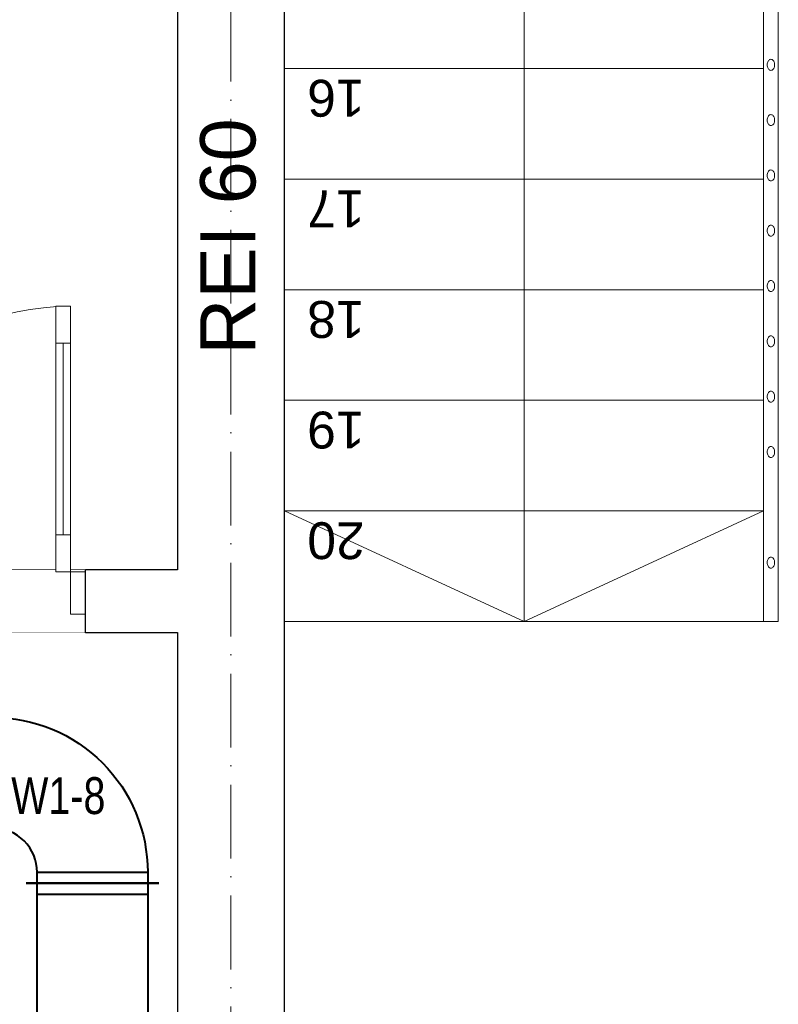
# Model space of a CAD drawing. Header units: millimetres. Extents: x 1700 to 4670, y 990 to 3874.
# Tile 90 of 110: x 2740 to 2946, y 2253 to 2520. Entities that reach past the tile are written whole.
import ezdxf
from ezdxf.enums import TextEntityAlignment as Align

# ---------------------------------------------------------------- set-up
doc = ezdxf.new("R2010")
doc.units = ezdxf.units.MM
for name, pattern in [('CENTER', [0.55, 0.37, -0.06, 0.06, -0.06]), ('Kropki i Kreski', [300, 200, -50, 0, -50]), ('Wipeout_Contour', [1000, 0, -1000])]:
    doc.linetypes.add(name, pattern=pattern)
doc.layers.get('0').update_dxf_attribs({"lineweight": 0})
for name, color, linetype in [('Nowe_210-A Pomieszczenia', 7, 'Continuous'), ('Nowe_250-A Schody Pochylnie', 7, 'Continuous'), ('Nowe_260-A Balustrady', 7, 'Continuous'), ('Nowe_420-K Ściany', 7, 'Continuous'), ('Nowe_Drzwi Archicad', 7, 'Continuous'), ('WEN_W1-_ATRYBUT', 7, 'Continuous'), ('WEN_W1-_OSIE', 2, 'CENTER')]:
    doc.layers.add(name, color=color, linetype=linetype)
for name, color, linetype, lineweight in [('Nowe_250-A Schody Pochylnie_Nr_pióra__1', 7, 'Continuous', 13), ('Nowe_250-A Schody Pochylnie_Nr_pióra__11', 7, 'Continuous', 13), ('Nowe_250-A Schody Pochylnie_Nr_pióra__71', 7, 'Continuous', 13), ('Nowe_260-A Balustrady_Nr_pióra__91', 7, 'Continuous', 13), ('Nowe_410-K Osie_Nr_pióra__18', 9, 'Continuous', 13), ('Nowe_420-K Ściany_Nr_pióra__27', 7, 'Continuous', 25), ('Nowe_830-G Teksty Etykiety_Nr_pióra__1', 7, 'Continuous', 13), ('Nowe_Drzwi Archicad_Nr_pióra__23', 7, 'Continuous', 15), ('Nowe_Drzwi Archicad_Nr_pióra__27', 7, 'Continuous', 25), ('Nowe_Drzwi Archicad_Nr_pióra__3', 7, 'Continuous', 13), ('WEN_W1-_ZLICZAC', 10, 'Continuous', 40)]:
    doc.layers.add(name, color=color, linetype=linetype, lineweight=lineweight)
doc.styles.add('STYL_AUTOMATYCZNY_1', font='txt')
doc.styles.add('STYL_AUTOMATYCZNY_3', font='txt')
doc.styles.add('STYL_WENTYLE', font='txt', dxfattribs={"width": 0.8})

# ---------------------------------------------------------------- blocks, each defined once
blk = doc.blocks.new('QBV2333129CNW1-_24')
for p, q in [((300, -180), (300, 180)), ((270, -150), (270, 150)), ((-150, -270), (150, -270)), ((-180, -300), (-150, -300)), ((180, -300), (150, -300))]:
    blk.add_line(p, q)
blk.add_lwpolyline([(-150, -300), (-150, -270, -0.414214), (270, 150), (300, 150), (300, -150), (270, -150, 0.414214), (150, -270), (150, -300)], format="xyb", close=True)
for p in [(300, 0), (0, -300)]:
    blk.add_point(p)
at = {"layer": 'WEN_W1-_ATRYBUT', "style": 'STYL_WENTYLE', "width": 0.8, "flags": 8}
blk.add_attdef('WENTYLE', text='', height=100, dxfattribs=at).set_placement((-535.6, 0), align=Align.BOTTOM_LEFT)
blk = doc.blocks.new('QD-200X300CNW1-_1016-2599704_14')
for p, q in [((0, -180), (0, 180)), ((1016.3, -180), (1016.3, 180)), ((30, -150), (30, 150)), ((986.3, -150), (986.3, 150))]:
    blk.add_line(p, q)
blk.add_lwpolyline([(0, 150), (1016.3, 150), (1016.3, -150), (0, -150)], close=True)
for p in [(0, 0), (1016.3, 0)]:
    blk.add_point(p)
at = {"layer": 'WEN_W1-_ATRYBUT', "style": 'STYL_WENTYLE', "width": 0.8, "flags": 8}
blk.add_attdef('WENTYLE', text='', height=100, dxfattribs=at).set_placement((508.1, 0), align=Align.BOTTOM_LEFT)
at = {"layer": 'WEN_W1-_OSIE', "style": 'STYL_WENTYLE', "width": 0.8, "flags": 8}
blk.add_attdef('FI_KANALU', text='', height=40, dxfattribs=at).set_placement((508.1, 0), align=Align.MIDDLE_CENTER)

msp = doc.modelspace()

# ---------------------------------------------------------------- linework, layer by layer
at = {"layer": 'Nowe_210-A Pomieszczenia', "color": 252, "linetype": 'Continuous', "lineweight": 0, "flags": 128}
msp.add_lwpolyline([(2782.79, 2370.41), (2782.79, 2549.41), (2756.79, 2549.41), (2756.79, 2561.41), (2570.79, 2561.41), (2570.79, 2370.41)], close=True, dxfattribs=at)
msp.add_lwpolyline([(2782.79, 2109.41), (2782.79, 2353.41), (2570.79, 2353.41), (2570.79, 1716.42)], dxfattribs=at)

# ---------------------------------------------------------------- block references
at = {"layer": 'WEN_W1-_ZLICZAC'}
ref = msp.add_blockref('QBV2333129CNW1-_24', (2759.69, 2315.41), dxfattribs=dict(at, xscale=0.1, yscale=0.1, zscale=0.1, rotation=270))
ref.add_attrib('WENTYLE', 'W1-8', dxfattribs={"layer": 'WEN_W1-_ATRYBUT', "height": 10, "style": 'STYL_WENTYLE', "width": 0.8, "flags": 8}).set_placement((2737.66, 2301.19), align=Align.BOTTOM_LEFT)

# ---------------------------------------------------------------- wipeouts: each hides what was drawn before it
at = {"color": 252, "linetype": 'Wipeout_Contour', "lineweight": 0, "ltscale": 38840.913175}
msp.add_wipeout([(2945.79, 2652.41), (2941.79, 2656.41), (2941.79, 2386.41), (2945.79, 2386.41)], dxfattribs=at).dxf.layer = 'Nowe_260-A Balustrady'

# ---------------------------------------------------------------- next in the draw order: linework, layer by layer
at = {"layer": 'Nowe_260-A Balustrady_Nr_pióra__91', "color": 252, "linetype": 'Continuous', "lineweight": 13}
for p, q in [((2941.79, 2656.41), (2941.79, 2386.41)), ((2945.79, 2386.41), (2945.79, 2652.41))]:
    msp.add_line(p, q, dxfattribs=at)

# ---------------------------------------------------------------- next in the draw order: wipeouts: each hides what was drawn before it
at = {"color": 252, "linetype": 'Wipeout_Contour', "lineweight": 0, "ltscale": 34464.086132}
msp.add_wipeout([(2782.79, 2561.41), (2782.79, 2327.41), (2811.79, 2327.41), (2811.79, 2561.41)], dxfattribs=at).dxf.layer = 'Nowe_420-K Ściany'

# ---------------------------------------------------------------- next in the draw order: linework, layer by layer
at = {"layer": 'Nowe_420-K Ściany_Nr_pióra__27', "color": 252, "linetype": 'Continuous', "lineweight": 25, "flags": 128}
for points in [[(2782.79, 2561.41), (2782.79, 2370.41)], [(2811.79, 2327.41), (2811.79, 2561.41)], [(2782.79, 2353.41), (2782.79, 2327.41)]]:
    msp.add_lwpolyline(points, dxfattribs=at)

# ---------------------------------------------------------------- next in the draw order: texts
at = {"layer": 'Nowe_830-G Teksty Etykiety_Nr_pióra__1', "color": 252, "linetype": 'Continuous', "lineweight": 13, "insert": (2788.93, 2460.86), "char_height": 15, "attachment_point": 2, "rotation": 90, "style": 'STYL_AUTOMATYCZNY_3'}
msp.add_mtext('\\A1;{\\pqc;\\fArial|b0|i0|c238|p0;\\W1.000000;REI 60}', dxfattribs=at)

# ---------------------------------------------------------------- next in the draw order: wipeouts: each hides what was drawn before it
at = {"color": 252, "linetype": 'Wipeout_Contour', "lineweight": 0, "ltscale": 348023.402511}
msp.add_wipeout([(2942.79, 2507.41), (2942.8, 2507.15), (2942.85, 2506.89), (2942.92, 2506.66), (2943.02, 2506.44), (2943.14, 2506.26), (2943.29, 2506.11), (2943.44, 2506), (2943.61, 2505.93), (2943.79, 2505.91), (2943.96, 2505.93), (2944.13, 2506), (2944.29, 2506.11), (2944.43, 2506.26), (2944.55, 2506.44), (2944.65, 2506.66), (2944.73, 2506.89), (2944.77, 2507.15), (2944.79, 2507.41), (2944.77, 2507.67), (2944.73, 2507.92), (2944.65, 2508.16), (2944.55, 2508.37), (2944.43, 2508.56), (2944.29, 2508.71), (2944.13, 2508.82), (2943.96, 2508.88), (2943.79, 2508.91), (2943.61, 2508.88), (2943.44, 2508.82), (2943.29, 2508.71), (2943.14, 2508.56), (2943.02, 2508.37), (2942.92, 2508.16), (2942.85, 2507.92), (2942.8, 2507.67)], dxfattribs=at).dxf.layer = 'Nowe_260-A Balustrady'
at = {"color": 252, "linetype": 'Wipeout_Contour', "lineweight": 0, "ltscale": 349803.521774}
msp.add_wipeout([(2942.79, 2492.41), (2942.8, 2492.15), (2942.85, 2491.89), (2942.92, 2491.66), (2943.02, 2491.44), (2943.14, 2491.26), (2943.29, 2491.11), (2943.44, 2491), (2943.61, 2490.93), (2943.79, 2490.91), (2943.96, 2490.93), (2944.13, 2491), (2944.29, 2491.11), (2944.43, 2491.26), (2944.55, 2491.44), (2944.65, 2491.66), (2944.73, 2491.89), (2944.77, 2492.15), (2944.79, 2492.41), (2944.77, 2492.67), (2944.73, 2492.92), (2944.65, 2493.16), (2944.55, 2493.37), (2944.43, 2493.56), (2944.29, 2493.71), (2944.13, 2493.82), (2943.96, 2493.88), (2943.79, 2493.91), (2943.61, 2493.88), (2943.44, 2493.82), (2943.29, 2493.71), (2943.14, 2493.56), (2943.02, 2493.37), (2942.92, 2493.16), (2942.85, 2492.92), (2942.8, 2492.67)], dxfattribs=at).dxf.layer = 'Nowe_260-A Balustrady'
at = {"color": 252, "linetype": 'Wipeout_Contour', "lineweight": 0, "ltscale": 351657.559242}
msp.add_wipeout([(2942.79, 2477.41), (2942.8, 2477.15), (2942.85, 2476.89), (2942.92, 2476.66), (2943.02, 2476.44), (2943.14, 2476.26), (2943.29, 2476.11), (2943.44, 2476), (2943.61, 2475.93), (2943.79, 2475.91), (2943.96, 2475.93), (2944.13, 2476), (2944.29, 2476.11), (2944.43, 2476.26), (2944.55, 2476.44), (2944.65, 2476.66), (2944.73, 2476.89), (2944.77, 2477.15), (2944.79, 2477.41), (2944.77, 2477.67), (2944.73, 2477.92), (2944.65, 2478.16), (2944.55, 2478.37), (2944.43, 2478.56), (2944.29, 2478.71), (2944.13, 2478.82), (2943.96, 2478.88), (2943.79, 2478.91), (2943.61, 2478.88), (2943.44, 2478.82), (2943.29, 2478.71), (2943.14, 2478.56), (2943.02, 2478.37), (2942.92, 2478.16), (2942.85, 2477.92), (2942.8, 2477.67)], dxfattribs=at).dxf.layer = 'Nowe_260-A Balustrady'
at = {"color": 252, "linetype": 'Wipeout_Contour', "lineweight": 0, "ltscale": 353584.352139}
msp.add_wipeout([(2942.79, 2462.41), (2942.8, 2462.15), (2942.85, 2461.89), (2942.92, 2461.66), (2943.02, 2461.44), (2943.14, 2461.26), (2943.29, 2461.11), (2943.44, 2461), (2943.61, 2460.93), (2943.79, 2460.91), (2943.96, 2460.93), (2944.13, 2461), (2944.29, 2461.11), (2944.43, 2461.26), (2944.55, 2461.44), (2944.65, 2461.66), (2944.73, 2461.89), (2944.77, 2462.15), (2944.79, 2462.41), (2944.77, 2462.67), (2944.73, 2462.92), (2944.65, 2463.16), (2944.55, 2463.37), (2944.43, 2463.56), (2944.29, 2463.71), (2944.13, 2463.82), (2943.96, 2463.88), (2943.79, 2463.91), (2943.61, 2463.88), (2943.44, 2463.82), (2943.29, 2463.71), (2943.14, 2463.56), (2943.02, 2463.37), (2942.92, 2463.16), (2942.85, 2462.92), (2942.8, 2462.67)], dxfattribs=at).dxf.layer = 'Nowe_260-A Balustrady'
at = {"color": 252, "linetype": 'Wipeout_Contour', "lineweight": 0, "ltscale": 355582.717751}
msp.add_wipeout([(2942.79, 2447.41), (2942.8, 2447.15), (2942.85, 2446.89), (2942.92, 2446.66), (2943.02, 2446.44), (2943.14, 2446.26), (2943.29, 2446.11), (2943.44, 2446), (2943.61, 2445.93), (2943.79, 2445.91), (2943.96, 2445.93), (2944.13, 2446), (2944.29, 2446.11), (2944.43, 2446.26), (2944.55, 2446.44), (2944.65, 2446.66), (2944.73, 2446.89), (2944.77, 2447.15), (2944.79, 2447.41), (2944.77, 2447.67), (2944.73, 2447.92), (2944.65, 2448.16), (2944.55, 2448.37), (2944.43, 2448.56), (2944.29, 2448.71), (2944.13, 2448.82), (2943.96, 2448.88), (2943.79, 2448.91), (2943.61, 2448.88), (2943.44, 2448.82), (2943.29, 2448.71), (2943.14, 2448.56), (2943.02, 2448.37), (2942.92, 2448.16), (2942.85, 2447.92), (2942.8, 2447.67)], dxfattribs=at).dxf.layer = 'Nowe_260-A Balustrady'
at = {"color": 252, "linetype": 'Wipeout_Contour', "lineweight": 0, "ltscale": 357651.456353}
msp.add_wipeout([(2942.79, 2432.41), (2942.8, 2432.15), (2942.85, 2431.89), (2942.92, 2431.66), (2943.02, 2431.44), (2943.14, 2431.26), (2943.29, 2431.11), (2943.44, 2431), (2943.61, 2430.93), (2943.79, 2430.91), (2943.96, 2430.93), (2944.13, 2431), (2944.29, 2431.11), (2944.43, 2431.26), (2944.55, 2431.44), (2944.65, 2431.66), (2944.73, 2431.89), (2944.77, 2432.15), (2944.79, 2432.41), (2944.77, 2432.67), (2944.73, 2432.92), (2944.65, 2433.16), (2944.55, 2433.37), (2944.43, 2433.56), (2944.29, 2433.71), (2944.13, 2433.82), (2943.96, 2433.88), (2943.79, 2433.91), (2943.61, 2433.88), (2943.44, 2433.82), (2943.29, 2433.71), (2943.14, 2433.56), (2943.02, 2433.37), (2942.92, 2433.16), (2942.85, 2432.92), (2942.8, 2432.67)], dxfattribs=at).dxf.layer = 'Nowe_260-A Balustrady'
at = {"color": 252, "linetype": 'Wipeout_Contour', "lineweight": 0, "ltscale": 359789.354045}
msp.add_wipeout([(2942.79, 2417.41), (2942.8, 2417.15), (2942.85, 2416.89), (2942.92, 2416.66), (2943.02, 2416.44), (2943.14, 2416.26), (2943.29, 2416.11), (2943.44, 2416), (2943.61, 2415.93), (2943.79, 2415.91), (2943.96, 2415.93), (2944.13, 2416), (2944.29, 2416.11), (2944.43, 2416.26), (2944.55, 2416.44), (2944.65, 2416.66), (2944.73, 2416.89), (2944.77, 2417.15), (2944.79, 2417.41), (2944.77, 2417.67), (2944.73, 2417.92), (2944.65, 2418.16), (2944.55, 2418.37), (2944.43, 2418.56), (2944.29, 2418.71), (2944.13, 2418.82), (2943.96, 2418.88), (2943.79, 2418.91), (2943.61, 2418.88), (2943.44, 2418.82), (2943.29, 2418.71), (2943.14, 2418.56), (2943.02, 2418.37), (2942.92, 2418.16), (2942.85, 2417.92), (2942.8, 2417.67)], dxfattribs=at).dxf.layer = 'Nowe_260-A Balustrady'
at = {"color": 252, "linetype": 'Wipeout_Contour', "lineweight": 0, "ltscale": 361995.185496}
msp.add_wipeout([(2942.79, 2402.41), (2942.8, 2402.15), (2942.85, 2401.89), (2942.92, 2401.66), (2943.02, 2401.44), (2943.14, 2401.26), (2943.29, 2401.11), (2943.44, 2401), (2943.61, 2400.93), (2943.79, 2400.91), (2943.96, 2400.93), (2944.13, 2401), (2944.29, 2401.11), (2944.43, 2401.26), (2944.55, 2401.44), (2944.65, 2401.66), (2944.73, 2401.89), (2944.77, 2402.15), (2944.79, 2402.41), (2944.77, 2402.67), (2944.73, 2402.92), (2944.65, 2403.16), (2944.55, 2403.37), (2944.43, 2403.56), (2944.29, 2403.71), (2944.13, 2403.82), (2943.96, 2403.88), (2943.79, 2403.91), (2943.61, 2403.88), (2943.44, 2403.82), (2943.29, 2403.71), (2943.14, 2403.56), (2943.02, 2403.37), (2942.92, 2403.16), (2942.85, 2402.92), (2942.8, 2402.67)], dxfattribs=at).dxf.layer = 'Nowe_260-A Balustrady'
at = {"color": 252, "linetype": 'Wipeout_Contour', "lineweight": 0, "ltscale": 40755.111515}
msp.add_wipeout([(2945.79, 2386.41), (2941.79, 2386.41), (2941.79, 2356.41), (2945.79, 2356.41)], dxfattribs=at).dxf.layer = 'Nowe_260-A Balustrady'

# ---------------------------------------------------------------- next in the draw order: linework, layer by layer
at = {"layer": 'Nowe_260-A Balustrady_Nr_pióra__91', "color": 252, "linetype": 'Continuous', "lineweight": 13}
for p, q in [((2941.79, 2386.41), (2941.79, 2356.41)), ((2945.79, 2356.41), (2945.79, 2386.41)), ((2941.79, 2356.41), (2945.79, 2356.41))]:
    msp.add_line(p, q, dxfattribs=at)
at = {"layer": 'Nowe_260-A Balustrady_Nr_pióra__91', "color": 252, "linetype": 'Continuous', "lineweight": 13, "flags": 128}
for points in [[(2942.79, 2507.41), (2942.8, 2507.15), (2942.85, 2506.89), (2942.92, 2506.66), (2943.02, 2506.44), (2943.14, 2506.26), (2943.29, 2506.11), (2943.44, 2506), (2943.61, 2505.93), (2943.79, 2505.91), (2943.96, 2505.93), (2944.13, 2506), (2944.29, 2506.11), (2944.43, 2506.26), (2944.55, 2506.44), (2944.65, 2506.66), (2944.73, 2506.89), (2944.77, 2507.15), (2944.79, 2507.41), (2944.77, 2507.67), (2944.73, 2507.92), (2944.65, 2508.16), (2944.55, 2508.37), (2944.43, 2508.56), (2944.29, 2508.71), (2944.13, 2508.82), (2943.96, 2508.88), (2943.79, 2508.91), (2943.61, 2508.88), (2943.44, 2508.82), (2943.29, 2508.71), (2943.14, 2508.56), (2943.02, 2508.37), (2942.92, 2508.16), (2942.85, 2507.92), (2942.8, 2507.67)], [(2942.79, 2492.41), (2942.8, 2492.15), (2942.85, 2491.89), (2942.92, 2491.66), (2943.02, 2491.44), (2943.14, 2491.26), (2943.29, 2491.11), (2943.44, 2491), (2943.61, 2490.93), (2943.79, 2490.91), (2943.96, 2490.93), (2944.13, 2491), (2944.29, 2491.11), (2944.43, 2491.26), (2944.55, 2491.44), (2944.65, 2491.66), (2944.73, 2491.89), (2944.77, 2492.15), (2944.79, 2492.41), (2944.77, 2492.67), (2944.73, 2492.92), (2944.65, 2493.16), (2944.55, 2493.37), (2944.43, 2493.56), (2944.29, 2493.71), (2944.13, 2493.82), (2943.96, 2493.88), (2943.79, 2493.91), (2943.61, 2493.88), (2943.44, 2493.82), (2943.29, 2493.71), (2943.14, 2493.56), (2943.02, 2493.37), (2942.92, 2493.16), (2942.85, 2492.92), (2942.8, 2492.67)], [(2942.79, 2477.41), (2942.8, 2477.15), (2942.85, 2476.89), (2942.92, 2476.66), (2943.02, 2476.44), (2943.14, 2476.26), (2943.29, 2476.11), (2943.44, 2476), (2943.61, 2475.93), (2943.79, 2475.91), (2943.96, 2475.93), (2944.13, 2476), (2944.29, 2476.11), (2944.43, 2476.26), (2944.55, 2476.44), (2944.65, 2476.66), (2944.73, 2476.89), (2944.77, 2477.15), (2944.79, 2477.41), (2944.77, 2477.67), (2944.73, 2477.92), (2944.65, 2478.16), (2944.55, 2478.37), (2944.43, 2478.56), (2944.29, 2478.71), (2944.13, 2478.82), (2943.96, 2478.88), (2943.79, 2478.91), (2943.61, 2478.88), (2943.44, 2478.82), (2943.29, 2478.71), (2943.14, 2478.56), (2943.02, 2478.37), (2942.92, 2478.16), (2942.85, 2477.92), (2942.8, 2477.67)], [(2942.79, 2462.41), (2942.8, 2462.15), (2942.85, 2461.89), (2942.92, 2461.66), (2943.02, 2461.44), (2943.14, 2461.26), (2943.29, 2461.11), (2943.44, 2461), (2943.61, 2460.93), (2943.79, 2460.91), (2943.96, 2460.93), (2944.13, 2461), (2944.29, 2461.11), (2944.43, 2461.26), (2944.55, 2461.44), (2944.65, 2461.66), (2944.73, 2461.89), (2944.77, 2462.15), (2944.79, 2462.41), (2944.77, 2462.67), (2944.73, 2462.92), (2944.65, 2463.16), (2944.55, 2463.37), (2944.43, 2463.56), (2944.29, 2463.71), (2944.13, 2463.82), (2943.96, 2463.88), (2943.79, 2463.91), (2943.61, 2463.88), (2943.44, 2463.82), (2943.29, 2463.71), (2943.14, 2463.56), (2943.02, 2463.37), (2942.92, 2463.16), (2942.85, 2462.92), (2942.8, 2462.67)], [(2942.79, 2447.41), (2942.8, 2447.15), (2942.85, 2446.89), (2942.92, 2446.66), (2943.02, 2446.44), (2943.14, 2446.26), (2943.29, 2446.11), (2943.44, 2446), (2943.61, 2445.93), (2943.79, 2445.91), (2943.96, 2445.93), (2944.13, 2446), (2944.29, 2446.11), (2944.43, 2446.26), (2944.55, 2446.44), (2944.65, 2446.66), (2944.73, 2446.89), (2944.77, 2447.15), (2944.79, 2447.41), (2944.77, 2447.67), (2944.73, 2447.92), (2944.65, 2448.16), (2944.55, 2448.37), (2944.43, 2448.56), (2944.29, 2448.71), (2944.13, 2448.82), (2943.96, 2448.88), (2943.79, 2448.91), (2943.61, 2448.88), (2943.44, 2448.82), (2943.29, 2448.71), (2943.14, 2448.56), (2943.02, 2448.37), (2942.92, 2448.16), (2942.85, 2447.92), (2942.8, 2447.67)], [(2942.79, 2432.41), (2942.8, 2432.15), (2942.85, 2431.89), (2942.92, 2431.66), (2943.02, 2431.44), (2943.14, 2431.26), (2943.29, 2431.11), (2943.44, 2431), (2943.61, 2430.93), (2943.79, 2430.91), (2943.96, 2430.93), (2944.13, 2431), (2944.29, 2431.11), (2944.43, 2431.26), (2944.55, 2431.44), (2944.65, 2431.66), (2944.73, 2431.89), (2944.77, 2432.15), (2944.79, 2432.41), (2944.77, 2432.67), (2944.73, 2432.92), (2944.65, 2433.16), (2944.55, 2433.37), (2944.43, 2433.56), (2944.29, 2433.71), (2944.13, 2433.82), (2943.96, 2433.88), (2943.79, 2433.91), (2943.61, 2433.88), (2943.44, 2433.82), (2943.29, 2433.71), (2943.14, 2433.56), (2943.02, 2433.37), (2942.92, 2433.16), (2942.85, 2432.92), (2942.8, 2432.67)], [(2942.79, 2417.41), (2942.8, 2417.15), (2942.85, 2416.89), (2942.92, 2416.66), (2943.02, 2416.44), (2943.14, 2416.26), (2943.29, 2416.11), (2943.44, 2416), (2943.61, 2415.93), (2943.79, 2415.91), (2943.96, 2415.93), (2944.13, 2416), (2944.29, 2416.11), (2944.43, 2416.26), (2944.55, 2416.44), (2944.65, 2416.66), (2944.73, 2416.89), (2944.77, 2417.15), (2944.79, 2417.41), (2944.77, 2417.67), (2944.73, 2417.92), (2944.65, 2418.16), (2944.55, 2418.37), (2944.43, 2418.56), (2944.29, 2418.71), (2944.13, 2418.82), (2943.96, 2418.88), (2943.79, 2418.91), (2943.61, 2418.88), (2943.44, 2418.82), (2943.29, 2418.71), (2943.14, 2418.56), (2943.02, 2418.37), (2942.92, 2418.16), (2942.85, 2417.92), (2942.8, 2417.67)], [(2942.79, 2402.41), (2942.8, 2402.15), (2942.85, 2401.89), (2942.92, 2401.66), (2943.02, 2401.44), (2943.14, 2401.26), (2943.29, 2401.11), (2943.44, 2401), (2943.61, 2400.93), (2943.79, 2400.91), (2943.96, 2400.93), (2944.13, 2401), (2944.29, 2401.11), (2944.43, 2401.26), (2944.55, 2401.44), (2944.65, 2401.66), (2944.73, 2401.89), (2944.77, 2402.15), (2944.79, 2402.41), (2944.77, 2402.67), (2944.73, 2402.92), (2944.65, 2403.16), (2944.55, 2403.37), (2944.43, 2403.56), (2944.29, 2403.71), (2944.13, 2403.82), (2943.96, 2403.88), (2943.79, 2403.91), (2943.61, 2403.88), (2943.44, 2403.82), (2943.29, 2403.71), (2943.14, 2403.56), (2943.02, 2403.37), (2942.92, 2403.16), (2942.85, 2402.92), (2942.8, 2402.67)]]:
    msp.add_lwpolyline(points, close=True, dxfattribs=at)

# ---------------------------------------------------------------- next in the draw order: wipeouts: each hides what was drawn before it
at = {"color": 252, "linetype": 'Wipeout_Contour', "lineweight": 0, "ltscale": 34853.403904}
msp.add_wipeout([(2757.79, 2370.41), (2757.79, 2353.41), (2782.79, 2353.41), (2782.79, 2370.41)], dxfattribs=at).dxf.layer = 'Nowe_420-K Ściany'

# ---------------------------------------------------------------- next in the draw order: wipeouts: each hides what was drawn before it
at = {"color": 252, "linetype": 'Wipeout_Contour', "lineweight": 0, "ltscale": 366605.706943}
msp.add_wipeout([(2942.79, 2372.41), (2942.8, 2372.15), (2942.85, 2371.89), (2942.92, 2371.66), (2943.02, 2371.44), (2943.14, 2371.26), (2943.29, 2371.11), (2943.44, 2371), (2943.61, 2370.93), (2943.79, 2370.91), (2943.96, 2370.93), (2944.13, 2371), (2944.29, 2371.11), (2944.43, 2371.26), (2944.55, 2371.44), (2944.65, 2371.66), (2944.73, 2371.89), (2944.77, 2372.15), (2944.79, 2372.41), (2944.77, 2372.67), (2944.73, 2372.92), (2944.65, 2373.16), (2944.55, 2373.37), (2944.43, 2373.56), (2944.29, 2373.71), (2944.13, 2373.82), (2943.96, 2373.88), (2943.79, 2373.91), (2943.61, 2373.88), (2943.44, 2373.82), (2943.29, 2373.71), (2943.14, 2373.56), (2943.02, 2373.37), (2942.92, 2373.16), (2942.85, 2372.92), (2942.8, 2372.67)], dxfattribs=at).dxf.layer = 'Nowe_260-A Balustrady'
at = {"color": 252, "linetype": 'Wipeout_Contour', "lineweight": 0, "ltscale": 31507.409759}
msp.add_wipeout([(2577.79, 2353.41), (2757.79, 2353.41), (2757.79, 2370.41), (2577.79, 2370.41)], dxfattribs=at).dxf.layer = 'Nowe_420-K Ściany'

# ---------------------------------------------------------------- next in the draw order: linework, layer by layer
at = {"layer": 'Nowe_260-A Balustrady_Nr_pióra__91', "color": 252, "linetype": 'Continuous', "lineweight": 13, "flags": 128}
msp.add_lwpolyline([(2942.79, 2372.41), (2942.8, 2372.15), (2942.85, 2371.89), (2942.92, 2371.66), (2943.02, 2371.44), (2943.14, 2371.26), (2943.29, 2371.11), (2943.44, 2371), (2943.61, 2370.93), (2943.79, 2370.91), (2943.96, 2370.93), (2944.13, 2371), (2944.29, 2371.11), (2944.43, 2371.26), (2944.55, 2371.44), (2944.65, 2371.66), (2944.73, 2371.89), (2944.77, 2372.15), (2944.79, 2372.41), (2944.77, 2372.67), (2944.73, 2372.92), (2944.65, 2373.16), (2944.55, 2373.37), (2944.43, 2373.56), (2944.29, 2373.71), (2944.13, 2373.82), (2943.96, 2373.88), (2943.79, 2373.91), (2943.61, 2373.88), (2943.44, 2373.82), (2943.29, 2373.71), (2943.14, 2373.56), (2943.02, 2373.37), (2942.92, 2373.16), (2942.85, 2372.92), (2942.8, 2372.67)], close=True, dxfattribs=at)
at = {"layer": 'Nowe_420-K Ściany_Nr_pióra__27', "color": 252, "linetype": 'Continuous', "lineweight": 25}
for p, q in [((2757.79, 2369.91), (2757.79, 2370.41)), ((2757.79, 2358.41), (2757.79, 2369.91)), ((2757.79, 2353.41), (2757.79, 2358.41))]:
    msp.add_line(p, q, dxfattribs=at)
at = {"layer": 'Nowe_420-K Ściany_Nr_pióra__27', "color": 252, "linetype": 'Continuous', "lineweight": 25, "flags": 128}
for points in [[(2782.79, 2370.41), (2757.79, 2370.41)], [(2757.79, 2353.41), (2782.79, 2353.41)]]:
    msp.add_lwpolyline(points, dxfattribs=at)
at = {"layer": 'Nowe_Drzwi Archicad_Nr_pióra__3', "color": 252, "linetype": 'Continuous', "lineweight": 13}
msp.add_arc((2753.79, 2369.91), 72, 90, 180, dxfattribs=at)

# ---------------------------------------------------------------- next in the draw order: wipeouts: each hides what was drawn before it
at = {"color": 252, "linetype": 'Wipeout_Contour', "lineweight": 0, "ltscale": 36605.728688}
msp.add_wipeout([(2811.79, 2356.41), (2941.79, 2356.41), (2941.79, 2656.41), (2811.79, 2656.41)], dxfattribs=at).dxf.layer = 'Nowe_250-A Schody Pochylnie'
at = {"color": 252, "linetype": 'Wipeout_Contour', "lineweight": 0, "ltscale": 38902.160659}
msp.add_wipeout([(2782.79, 2353.41), (2782.79, 2109.41), (2811.79, 2109.41), (2811.79, 2353.41)], dxfattribs=at).dxf.layer = 'Nowe_420-K Ściany'
at = {"color": 252, "linetype": 'Wipeout_Contour', "lineweight": 0, "ltscale": 32718.336135}
msp.add_wipeout([(2753.79, 2441.91), (2749.79, 2441.91), (2749.79, 2431.91), (2753.79, 2431.91)], dxfattribs=at).dxf.layer = 'Nowe_Drzwi Archicad'
at = {"color": 252, "linetype": 'Wipeout_Contour', "lineweight": 0, "ltscale": 34311.672418}
msp.add_wipeout([(2753.79, 2358.41), (2757.79, 2358.41), (2757.79, 2369.91), (2753.79, 2369.91)], dxfattribs=at).dxf.layer = 'Nowe_Drzwi Archicad'

# ---------------------------------------------------------------- next in the draw order: linework, layer by layer
at = {"layer": 'Nowe_250-A Schody Pochylnie_Nr_pióra__1', "color": 252, "linetype": 'Continuous', "lineweight": 13}
for p, q in [((2811.79, 2656.41), (2811.79, 2356.41)), ((2941.79, 2356.41), (2941.79, 2656.41)), ((2811.79, 2356.41), (2941.79, 2356.41))]:
    msp.add_line(p, q, dxfattribs=at)
at = {"layer": 'Nowe_410-K Osie_Nr_pióra__18', "color": 9, "linetype": 'Kropki i Kreski', "lineweight": 13, "ltscale": 0.1}
msp.add_line((2797.29, 3004.46), (2797.29, 1094.35), dxfattribs=at)
at = {"layer": 'Nowe_420-K Ściany_Nr_pióra__27', "color": 252, "linetype": 'Continuous', "lineweight": 25, "flags": 128}
for points in [[(2782.79, 2353.41), (2782.79, 2109.41)], [(2811.79, 2109.41), (2811.79, 2353.41)]]:
    msp.add_lwpolyline(points, dxfattribs=at)
at = {"layer": 'Nowe_Drzwi Archicad_Nr_pióra__23', "color": 252, "linetype": 'Continuous', "lineweight": 15}
for p, q in [((2757.79, 2369.91), (2757.79, 2358.41)), ((2757.79, 2358.41), (2753.79, 2358.41))]:
    msp.add_line(p, q, dxfattribs=at)
at = {"layer": 'Nowe_Drzwi Archicad_Nr_pióra__27', "color": 252, "linetype": 'Continuous', "lineweight": 25}
for p, q in [((2757.79, 2369.91), (2757.79, 2370.41)), ((2757.79, 2358.41), (2757.79, 2369.91)), ((2757.79, 2358.41), (2757.79, 2369.91)), ((2757.79, 2353.41), (2757.79, 2358.41))]:
    msp.add_line(p, q, dxfattribs=at)
at = {"layer": 'Nowe_Drzwi Archicad_Nr_pióra__3', "color": 252, "linetype": 'Continuous', "lineweight": 13}
msp.add_line((2749.79, 2441.91), (2753.79, 2441.91), dxfattribs=at)

# ---------------------------------------------------------------- next in the draw order: block references
at = {"layer": 'WEN_W1-_ZLICZAC'}
ref = msp.add_blockref('QD-200X300CNW1-_1016-2599704_14', (2759.69, 2183.78), dxfattribs=dict(at, xscale=0.1, yscale=0.1, zscale=0.1, rotation=90))
ref.add_attrib('WENTYLE', 'W1-13', dxfattribs={"layer": 'WEN_W1-_ATRYBUT', "height": 10, "style": 'STYL_WENTYLE', "width": 0.8, "flags": 8}).set_placement((2759.69, 2218.11), align=Align.BOTTOM_LEFT)

# ---------------------------------------------------------------- next in the draw order: wipeouts: each hides what was drawn before it
at = {"color": 252, "linetype": 'Wipeout_Contour', "lineweight": 0, "ltscale": 33948.874612}
msp.add_wipeout([(2749.79, 2369.91), (2753.79, 2369.91), (2753.79, 2379.91), (2749.79, 2379.91)], dxfattribs=at).dxf.layer = 'Nowe_Drzwi Archicad'

# ---------------------------------------------------------------- next in the draw order: linework, layer by layer
at = {"layer": 'Nowe_Drzwi Archicad_Nr_pióra__23', "color": 252, "linetype": 'Continuous', "lineweight": 15}
for p, q in [((2753.79, 2358.41), (2753.79, 2369.91)), ((2753.79, 2369.91), (2757.79, 2369.91))]:
    msp.add_line(p, q, dxfattribs=at)
at = {"layer": 'Nowe_Drzwi Archicad_Nr_pióra__3', "color": 252, "linetype": 'Continuous', "lineweight": 13}
msp.add_line((2753.79, 2369.91), (2749.79, 2369.91), dxfattribs=at)

# ---------------------------------------------------------------- next in the draw order: wipeouts: each hides what was drawn before it
at = {"color": 252, "linetype": 'Wipeout_Contour', "lineweight": 0, "ltscale": 35968.380226}
msp.add_wipeout([(2941.79, 2536.41), (2811.79, 2536.41), (2811.79, 2506.41), (2941.79, 2506.41)], dxfattribs=at).dxf.layer = 'Nowe_250-A Schody Pochylnie'
at = {"color": 252, "linetype": 'Wipeout_Contour', "lineweight": 0, "ltscale": 33362.722002}
msp.add_wipeout([(2753.79, 2431.91), (2751.79, 2431.91), (2751.79, 2379.91), (2753.79, 2379.91)], dxfattribs=at).dxf.layer = 'Nowe_Drzwi Archicad'

# ---------------------------------------------------------------- next in the draw order: linework, layer by layer
at = {"layer": 'Nowe_250-A Schody Pochylnie_Nr_pióra__11', "color": 252, "linetype": 'Continuous', "lineweight": 13}
for p, q in [((2811.79, 2536.41), (2811.79, 2506.41)), ((2941.79, 2506.41), (2941.79, 2536.41)), ((2811.79, 2506.41), (2941.79, 2506.41))]:
    msp.add_line(p, q, dxfattribs=at)
at = {"layer": 'Nowe_Drzwi Archicad_Nr_pióra__3', "color": 252, "linetype": 'Continuous', "lineweight": 13}
for p, q in [((2753.79, 2441.91), (2753.79, 2431.91)), ((2753.79, 2379.91), (2753.79, 2369.91))]:
    msp.add_line(p, q, dxfattribs=at)
at = {"layer": 'Nowe_Drzwi Archicad_Nr_pióra__3', "color": 252, "linetype": 'Continuous', "lineweight": 13, "flags": 128}
msp.add_lwpolyline([(2753.79, 2431.91), (2753.79, 2379.91), (2751.79, 2379.91), (2751.79, 2431.91)], close=True, dxfattribs=at)

# ---------------------------------------------------------------- next in the draw order: wipeouts: each hides what was drawn before it
at = {"color": 252, "linetype": 'Wipeout_Contour', "lineweight": 0, "ltscale": 36385.468655}
msp.add_wipeout([(2941.79, 2506.41), (2811.79, 2506.41), (2811.79, 2476.41), (2941.79, 2476.41)], dxfattribs=at).dxf.layer = 'Nowe_250-A Schody Pochylnie'
at = {"color": 252, "linetype": 'Wipeout_Contour', "lineweight": 0, "ltscale": 33293.286314}
msp.add_wipeout([(2751.79, 2431.91), (2749.79, 2431.91), (2749.79, 2379.91), (2751.79, 2379.91)], dxfattribs=at).dxf.layer = 'Nowe_Drzwi Archicad'

# ---------------------------------------------------------------- next in the draw order: linework, layer by layer
at = {"layer": 'Nowe_250-A Schody Pochylnie_Nr_pióra__11', "color": 252, "linetype": 'Continuous', "lineweight": 13}
for p, q in [((2941.79, 2506.41), (2811.79, 2506.41)), ((2811.79, 2506.41), (2811.79, 2476.41)), ((2941.79, 2476.41), (2941.79, 2506.41)), ((2811.79, 2476.41), (2941.79, 2476.41))]:
    msp.add_line(p, q, dxfattribs=at)
at = {"layer": 'Nowe_Drzwi Archicad_Nr_pióra__3', "color": 252, "linetype": 'Continuous', "lineweight": 13}
for p, q in [((2749.79, 2431.91), (2749.79, 2441.91)), ((2753.79, 2431.91), (2749.79, 2431.91)), ((2751.79, 2431.91), (2751.79, 2379.91)), ((2749.79, 2369.91), (2749.79, 2379.91)), ((2749.79, 2379.91), (2753.79, 2379.91))]:
    msp.add_line(p, q, dxfattribs=at)
at = {"layer": 'Nowe_Drzwi Archicad_Nr_pióra__3', "color": 252, "linetype": 'Continuous', "lineweight": 13, "flags": 128}
msp.add_lwpolyline([(2751.79, 2431.91), (2751.79, 2379.91), (2749.79, 2379.91), (2749.79, 2431.91)], close=True, dxfattribs=at)

# ---------------------------------------------------------------- next in the draw order: texts
at = {"layer": 'Nowe_250-A Schody Pochylnie_Nr_pióra__71', "color": 252, "lineweight": 13, "insert": (2833.54, 2498.42), "char_height": 10, "attachment_point": 4, "rotation": 180, "style": 'STYL_AUTOMATYCZNY_1'}
msp.add_mtext('\\A1;{\\pql;\\fArial|b0|i0|c238|p0;\\W1.000000;16}', dxfattribs=at)

# ---------------------------------------------------------------- next in the draw order: wipeouts: each hides what was drawn before it
at = {"color": 252, "linetype": 'Wipeout_Contour', "lineweight": 0, "ltscale": 36837.020102}
msp.add_wipeout([(2941.79, 2476.41), (2811.79, 2476.41), (2811.79, 2446.41), (2941.79, 2446.41)], dxfattribs=at).dxf.layer = 'Nowe_250-A Schody Pochylnie'

# ---------------------------------------------------------------- next in the draw order: linework, layer by layer
at = {"layer": 'Nowe_250-A Schody Pochylnie_Nr_pióra__11', "color": 252, "linetype": 'Continuous', "lineweight": 13}
for p, q in [((2941.79, 2476.41), (2811.79, 2476.41)), ((2811.79, 2476.41), (2811.79, 2446.41)), ((2941.79, 2446.41), (2941.79, 2476.41)), ((2811.79, 2446.41), (2941.79, 2446.41))]:
    msp.add_line(p, q, dxfattribs=at)

# ---------------------------------------------------------------- next in the draw order: texts
at = {"layer": 'Nowe_250-A Schody Pochylnie_Nr_pióra__71', "color": 252, "lineweight": 13, "insert": (2833.54, 2468.34), "char_height": 10, "attachment_point": 4, "rotation": 180, "style": 'STYL_AUTOMATYCZNY_1'}
msp.add_mtext('\\A1;{\\pql;\\fArial|b0|i0|c238|p0;\\W1.000000;17}', dxfattribs=at)

# ---------------------------------------------------------------- next in the draw order: wipeouts: each hides what was drawn before it
at = {"color": 252, "linetype": 'Wipeout_Contour', "lineweight": 0, "ltscale": 37321.766854}
msp.add_wipeout([(2941.79, 2446.41), (2811.79, 2446.41), (2811.79, 2416.41), (2941.79, 2416.41)], dxfattribs=at).dxf.layer = 'Nowe_250-A Schody Pochylnie'

# ---------------------------------------------------------------- next in the draw order: linework, layer by layer
at = {"layer": 'Nowe_250-A Schody Pochylnie_Nr_pióra__11', "color": 252, "linetype": 'Continuous', "lineweight": 13}
for p, q in [((2941.79, 2446.41), (2811.79, 2446.41)), ((2811.79, 2446.41), (2811.79, 2416.41)), ((2941.79, 2416.41), (2941.79, 2446.41)), ((2811.79, 2416.41), (2941.79, 2416.41))]:
    msp.add_line(p, q, dxfattribs=at)

# ---------------------------------------------------------------- next in the draw order: texts
at = {"layer": 'Nowe_250-A Schody Pochylnie_Nr_pióra__71', "color": 252, "lineweight": 13, "insert": (2833.54, 2438.42), "char_height": 10, "attachment_point": 4, "rotation": 180, "style": 'STYL_AUTOMATYCZNY_1'}
msp.add_mtext('\\A1;{\\pql;\\fArial|b0|i0|c238|p0;\\W1.000000;18}', dxfattribs=at)

# ---------------------------------------------------------------- next in the draw order: wipeouts: each hides what was drawn before it
at = {"color": 252, "linetype": 'Wipeout_Contour', "lineweight": 0, "ltscale": 37838.417416}
msp.add_wipeout([(2941.79, 2416.41), (2811.79, 2416.41), (2811.79, 2386.41), (2941.79, 2386.41)], dxfattribs=at).dxf.layer = 'Nowe_250-A Schody Pochylnie'

# ---------------------------------------------------------------- next in the draw order: linework, layer by layer
at = {"layer": 'Nowe_250-A Schody Pochylnie_Nr_pióra__11', "color": 252, "linetype": 'Continuous', "lineweight": 13}
for p, q in [((2941.79, 2416.41), (2811.79, 2416.41)), ((2811.79, 2416.41), (2811.79, 2386.41)), ((2941.79, 2386.41), (2941.79, 2416.41)), ((2811.79, 2386.41), (2941.79, 2386.41))]:
    msp.add_line(p, q, dxfattribs=at)

# ---------------------------------------------------------------- next in the draw order: texts
at = {"layer": 'Nowe_250-A Schody Pochylnie_Nr_pióra__71', "color": 252, "lineweight": 13, "insert": (2833.54, 2408.42), "char_height": 10, "attachment_point": 4, "rotation": 180, "style": 'STYL_AUTOMATYCZNY_1'}
msp.add_mtext('\\A1;{\\pql;\\fArial|b0|i0|c238|p0;\\W1.000000;19}', dxfattribs=at)

# ---------------------------------------------------------------- next in the draw order: wipeouts: each hides what was drawn before it
at = {"color": 252, "linetype": 'Wipeout_Contour', "lineweight": 0, "ltscale": 38385.669153}
msp.add_wipeout([(2941.79, 2386.41), (2811.79, 2386.41), (2811.79, 2356.41), (2941.79, 2356.41)], dxfattribs=at).dxf.layer = 'Nowe_250-A Schody Pochylnie'

# ---------------------------------------------------------------- next in the draw order: linework, layer by layer
at = {"layer": 'Nowe_250-A Schody Pochylnie_Nr_pióra__11', "color": 252, "linetype": 'Continuous', "lineweight": 13}
for p, q in [((2876.79, 2656.41), (2876.79, 2386.41)), ((2941.79, 2386.41), (2811.79, 2386.41)), ((2811.79, 2386.41), (2811.79, 2356.41)), ((2811.79, 2386.41), (2876.79, 2356.41)), ((2876.79, 2386.41), (2876.79, 2356.41)), ((2876.79, 2356.41), (2941.79, 2386.41)), ((2941.79, 2356.41), (2941.79, 2386.41)), ((2811.79, 2356.41), (2941.79, 2356.41))]:
    msp.add_line(p, q, dxfattribs=at)

# ---------------------------------------------------------------- next in the draw order: texts
at = {"layer": 'Nowe_250-A Schody Pochylnie_Nr_pióra__71', "color": 252, "lineweight": 13, "insert": (2833.54, 2378.42), "char_height": 10, "attachment_point": 4, "rotation": 180, "style": 'STYL_AUTOMATYCZNY_1'}
msp.add_mtext('\\A1;{\\pql;\\fArial|b0|i0|c238|p0;\\W1.000000;20}', dxfattribs=at)

doc.saveas('drawing.dxf')
